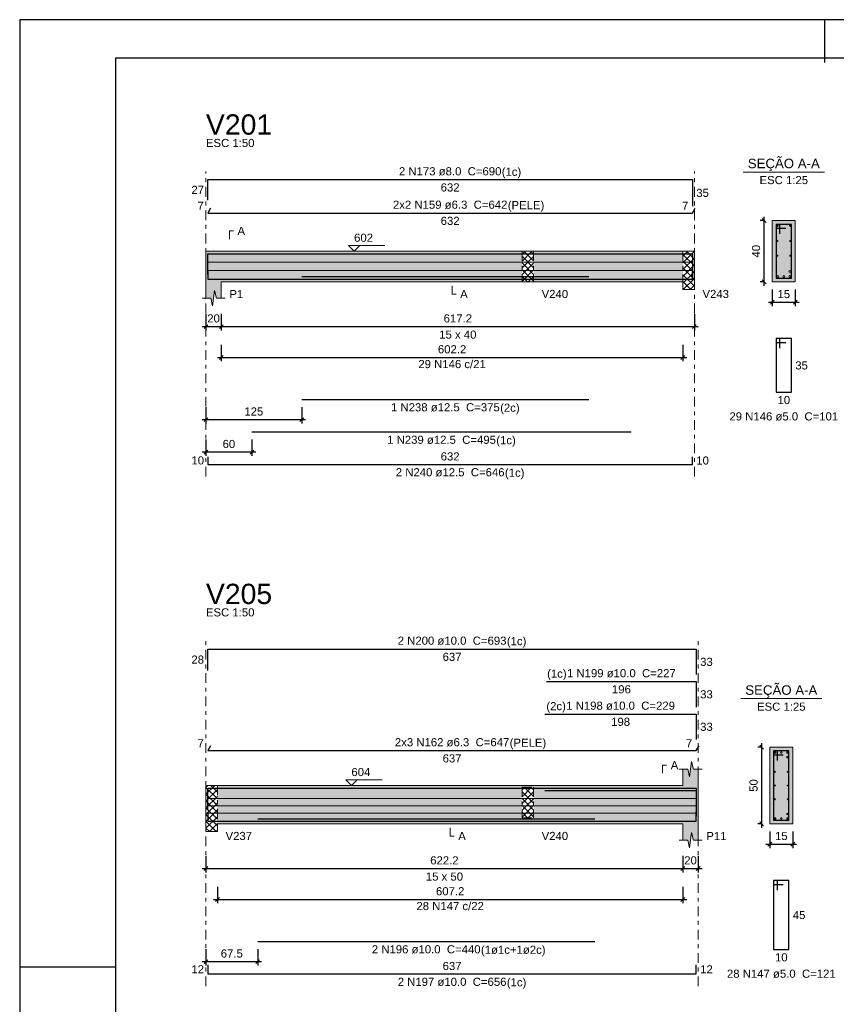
# Model space of a CAD drawing. Header units: millimetres. Extents: x 0 to 119, y 0 to 84.
# Tile 11 of 30: x 0 to 21, y 58 to 84. Entities that reach past the tile are written whole.
import ezdxf

# ---------------------------------------------------------------- set-up
doc = ezdxf.new("R2010")
doc.units = ezdxf.units.MM
doc.header["$MEASUREMENT"] = 0
doc.linetypes.add('DASHDOT', pattern=[2.54, 1.27, -0.635, 0, -0.635])
doc.linetypes.add('NULL', pattern=[0])
doc.layers.get('0').update_dxf_attribs({"lineweight": 18})
for name, color, linetype, lineweight in [('Descrição da armadura', 7, 'Continuous', 0), ('DT-Arm complementar', 5, 'Continuous', 5), ('DT-Barras na forma', 2, 'Continuous', 30), ('DT-Barras no corte', 5, 'Continuous', 5), ('DT-Barras rebatidas', 2, 'Continuous', 30), ('DT-Cotas', 9, 'Continuous', 5), ('DT-Forma', 5, 'Continuous', 5), ('DT-Hachura forma vigas', 254, 'Continuous', 5), ('DT-Hachura intersecção vigas', 9, 'Continuous', 5), ('DT-Hachura seção vigas', 254, 'Continuous', 5), ('DT-Pontilhado', 9, 'DASHDOT', 5), ('DT-Textos', 7, 'Continuous', 5), ('DT-Título', 3, 'Continuous', 20), ('Textos armaduras', 7, 'Continuous', 0)]:
    doc.layers.add(name, color=color, linetype=linetype, lineweight=lineweight)
doc.layers.add('SEDUC_MARF', color=1, linetype='Continuous')
doc.layers.add('SEDUC_MARGG', color=7, linetype='Continuous')
doc.styles.add('Arial', font='txt')
doc.dimstyles.new('UM_25.000000', dxfattribs={"dimtxt": 0.18, "dimasz": 0.1, "dimexe": 0.1, "dimexo": 0.2, "dimgap": 0, "dimtad": 1, "dimtih": 1, "dimtoh": 1, "dimdec": 1, "dimlfac": 25, "dimzin": 0, "dimdsep": 46, "dimtxsty": 'Standard', "dimcen": 0.09, "dimdle": 0.1, "dimadec": 1, "dimazin": 2, "dimtfac": 1, "dimtdec": 4, "dimtofl": 0, "dimtmove": 0, "dimatfit": 3, "dimfxl": 1, "dimtolj": 1, "dimarcsym": 0})
doc.dimstyles.new('UM_50.000000', dxfattribs={"dimtxt": 0.18, "dimasz": 0.1, "dimexe": 0.1, "dimexo": 0.2, "dimgap": 0, "dimtad": 1, "dimtih": 1, "dimtoh": 1, "dimdec": 1, "dimlfac": 50, "dimzin": 0, "dimdsep": 46, "dimtxsty": 'Standard', "dimcen": 0.09, "dimdle": 0.1, "dimadec": 1, "dimazin": 2, "dimtfac": 1, "dimtdec": 4, "dimtofl": 0, "dimtmove": 0, "dimatfit": 3, "dimfxl": 1, "dimtolj": 1, "dimarcsym": 0})

# ---------------------------------------------------------------- blocks, each defined once
blk = doc.blocks.new('_Oblique')
at = {"color": 0, "linetype": 'ByBlock', "lineweight": -2}
blk.add_line((-0.5, -0.5), (0.5, 0.5), dxfattribs=at)
blk = doc.blocks.new('*D6')
at = {"layer": 'Defpoints', "color": 0}
for p in [(4.859, 76.627), (5.259, 76.627), (5.259, 76.098)]:
    blk.add_point(p, dxfattribs=at)
at = {"layer": 'DT-Cotas', "color": 0, "lineweight": -2}
for p, q in [((4.859, 76.427), (4.859, 75.998)), ((5.259, 76.427), (5.259, 75.998)), ((4.759, 76.098), (5.359, 76.098))]:
    blk.add_line(p, q, dxfattribs=at)
at = {"layer": 'DT-Cotas', "color": 0, "lineweight": -2, "xscale": 0.1, "yscale": 0.1, "zscale": 0.1, "rotation": 180}
blk.add_blockref('_Oblique', (4.859, 76.098), dxfattribs=at)
at = {"layer": 'DT-Cotas', "color": 0, "lineweight": -2, "xscale": 0.1, "yscale": 0.1, "zscale": 0.1}
blk.add_blockref('_Oblique', (5.259, 76.098), dxfattribs=at)
at = {"layer": 'DT-Cotas', "color": 7, "insert": (5.059, 76.31), "char_height": 0.2118, "attachment_point": 5, "rotation": 0.0057, "style": 'Arial'}
blk.add_mtext('\\A1;20', dxfattribs=at)
blk = doc.blocks.new('*D7')
at = {"layer": 'Defpoints', "color": 0}
for p in [(5.259, 76.627), (17.603, 76.627), (17.603, 76.098)]:
    blk.add_point(p, dxfattribs=at)
at = {"layer": 'DT-Cotas', "color": 0, "lineweight": -2}
for p, q in [((5.259, 76.427), (5.259, 75.998)), ((17.603, 76.427), (17.603, 75.998)), ((5.159, 76.098), (17.703, 76.098))]:
    blk.add_line(p, q, dxfattribs=at)
at = {"layer": 'DT-Cotas', "color": 0, "lineweight": -2, "xscale": 0.1, "yscale": 0.1, "zscale": 0.1, "rotation": 180}
blk.add_blockref('_Oblique', (5.259, 76.098), dxfattribs=at)
at = {"layer": 'DT-Cotas', "color": 0, "lineweight": -2, "xscale": 0.1, "yscale": 0.1, "zscale": 0.1}
blk.add_blockref('_Oblique', (17.603, 76.098), dxfattribs=at)
at = {"layer": 'DT-Cotas', "color": 7, "insert": (11.431, 76.31), "char_height": 0.2118, "attachment_point": 5, "rotation": 0.0057, "style": 'Arial'}
blk.add_mtext('\\A1;617.2', dxfattribs=at)
blk = doc.blocks.new('*D8')
at = {"layer": 'Defpoints', "color": 0}
for p in [(4.859, 74.201), (7.359, 74.201), (4.859, 73.671)]:
    blk.add_point(p, dxfattribs=at)
at = {"layer": 'DT-Cotas', "color": 0, "lineweight": -2}
for p, q in [((4.859, 74.001), (4.859, 73.571)), ((7.359, 74.001), (7.359, 73.571)), ((7.459, 73.671), (4.759, 73.671))]:
    blk.add_line(p, q, dxfattribs=at)
at = {"layer": 'DT-Cotas', "color": 0, "lineweight": -2, "xscale": 0.1, "yscale": 0.1, "zscale": 0.1, "rotation": 180}
blk.add_blockref('_Oblique', (4.859, 73.671), dxfattribs=at)
at = {"layer": 'DT-Cotas', "color": 0, "lineweight": -2, "xscale": 0.1, "yscale": 0.1, "zscale": 0.1}
blk.add_blockref('_Oblique', (7.359, 73.671), dxfattribs=at)
at = {"layer": 'DT-Cotas', "color": 7, "insert": (6.109, 73.883), "char_height": 0.2118, "attachment_point": 5, "rotation": 0.0057, "style": 'Arial'}
blk.add_mtext('\\A1;125', dxfattribs=at)
blk = doc.blocks.new('*D9')
at = {"layer": 'Defpoints', "color": 0}
for p in [(4.859, 73.353), (6.059, 73.353), (4.859, 72.824)]:
    blk.add_point(p, dxfattribs=at)
at = {"layer": 'DT-Cotas', "color": 0, "lineweight": -2}
for p, q in [((4.859, 73.153), (4.859, 72.724)), ((6.059, 73.153), (6.059, 72.724)), ((6.159, 72.824), (4.759, 72.824))]:
    blk.add_line(p, q, dxfattribs=at)
at = {"layer": 'DT-Cotas', "color": 0, "lineweight": -2, "xscale": 0.1, "yscale": 0.1, "zscale": 0.1, "rotation": 180}
blk.add_blockref('_Oblique', (4.859, 72.824), dxfattribs=at)
at = {"layer": 'DT-Cotas', "color": 0, "lineweight": -2, "xscale": 0.1, "yscale": 0.1, "zscale": 0.1}
blk.add_blockref('_Oblique', (6.059, 72.824), dxfattribs=at)
at = {"layer": 'DT-Cotas', "color": 7, "insert": (5.459, 73.036), "char_height": 0.2118, "attachment_point": 5, "rotation": 0.0057, "style": 'Arial'}
blk.add_mtext('\\A1;60', dxfattribs=at)
blk = doc.blocks.new('*D10')
at = {"layer": 'Defpoints', "color": 0}
for p in [(19.423, 78.863), (19.635, 78.863), (19.635, 77.263)]:
    blk.add_point(p, dxfattribs=at)
at = {"layer": 'DT-Cotas', "color": 0, "lineweight": -2}
for p, q in [((19.435, 78.863), (19.323, 78.863)), ((19.423, 77.163), (19.423, 78.963)), ((19.435, 77.263), (19.323, 77.263))]:
    blk.add_line(p, q, dxfattribs=at)
at = {"layer": 'DT-Cotas', "color": 0, "lineweight": -2, "xscale": 0.1, "yscale": 0.1, "zscale": 0.1}
for p, rotation in [((19.423, 78.863), 90), ((19.423, 77.263), 270)]:
    blk.add_blockref('_Oblique', p, dxfattribs=dict(at, rotation=rotation))
at = {"layer": 'DT-Cotas', "color": 7, "insert": (19.212, 78.063), "char_height": 0.2118, "attachment_point": 5, "rotation": 90, "style": 'Arial'}
blk.add_mtext('\\A1;40', dxfattribs=at)
blk = doc.blocks.new('*D11')
at = {"layer": 'Defpoints', "color": 0}
for p in [(19.635, 77.263), (20.235, 77.263), (20.235, 76.733)]:
    blk.add_point(p, dxfattribs=at)
at = {"layer": 'DT-Cotas', "color": 0, "lineweight": -2}
for p, q in [((19.635, 77.063), (19.635, 76.633)), ((20.235, 77.063), (20.235, 76.633)), ((19.535, 76.733), (20.335, 76.733))]:
    blk.add_line(p, q, dxfattribs=at)
at = {"layer": 'DT-Cotas', "color": 0, "lineweight": -2, "xscale": 0.1, "yscale": 0.1, "zscale": 0.1, "rotation": 180}
blk.add_blockref('_Oblique', (19.635, 76.733), dxfattribs=at)
at = {"layer": 'DT-Cotas', "color": 0, "lineweight": -2, "xscale": 0.1, "yscale": 0.1, "zscale": 0.1}
blk.add_blockref('_Oblique', (20.235, 76.733), dxfattribs=at)
at = {"layer": 'DT-Cotas', "color": 7, "insert": (19.935, 76.945), "char_height": 0.2118, "attachment_point": 5, "rotation": 0.0057, "style": 'Arial'}
blk.add_mtext('\\A1;15', dxfattribs=at)
blk = doc.blocks.new('*D12')
at = {"layer": 'Defpoints', "color": 0}
for p in [(5.259, 75.823), (17.303, 75.823), (17.303, 75.293)]:
    blk.add_point(p, dxfattribs=at)
at = {"layer": 'DT-Cotas', "color": 0, "lineweight": -2}
for p, q in [((5.259, 75.623), (5.259, 75.193)), ((17.303, 75.623), (17.303, 75.193)), ((5.159, 75.293), (17.403, 75.293))]:
    blk.add_line(p, q, dxfattribs=at)
at = {"layer": 'DT-Cotas', "color": 0, "lineweight": -2, "xscale": 0.1, "yscale": 0.1, "zscale": 0.1, "rotation": 180}
blk.add_blockref('_Oblique', (5.259, 75.293), dxfattribs=at)
at = {"layer": 'DT-Cotas', "color": 0, "lineweight": -2, "xscale": 0.1, "yscale": 0.1, "zscale": 0.1}
blk.add_blockref('_Oblique', (17.303, 75.293), dxfattribs=at)
at = {"layer": 'DT-Cotas', "color": 7, "insert": (11.281, 75.505), "char_height": 0.2118, "attachment_point": 5, "rotation": 0.0057, "style": 'Arial'}
blk.add_mtext('\\A1;602.2', dxfattribs=at)
blk = doc.blocks.new('*D45')
at = {"layer": 'Defpoints', "color": 0}
for p in [(4.859, 62.496), (17.303, 62.496), (17.303, 61.967)]:
    blk.add_point(p, dxfattribs=at)
at = {"layer": 'DT-Cotas', "color": 0, "lineweight": -2}
for p, q in [((4.859, 62.296), (4.859, 61.867)), ((17.303, 62.296), (17.303, 61.867)), ((4.759, 61.967), (17.403, 61.967))]:
    blk.add_line(p, q, dxfattribs=at)
at = {"layer": 'DT-Cotas', "color": 0, "lineweight": -2, "xscale": 0.1, "yscale": 0.1, "zscale": 0.1, "rotation": 180}
blk.add_blockref('_Oblique', (4.859, 61.967), dxfattribs=at)
at = {"layer": 'DT-Cotas', "color": 0, "lineweight": -2, "xscale": 0.1, "yscale": 0.1, "zscale": 0.1}
blk.add_blockref('_Oblique', (17.303, 61.967), dxfattribs=at)
at = {"layer": 'DT-Cotas', "color": 7, "insert": (11.081, 62.179), "char_height": 0.2118, "attachment_point": 5, "rotation": 0.0057, "style": 'Arial'}
blk.add_mtext('\\A1;622.2', dxfattribs=at)
blk = doc.blocks.new('*D46')
at = {"layer": 'Defpoints', "color": 0}
for p in [(17.303, 62.496), (17.703, 62.496), (17.703, 61.967)]:
    blk.add_point(p, dxfattribs=at)
at = {"layer": 'DT-Cotas', "color": 0, "lineweight": -2}
for p, q in [((17.303, 62.296), (17.303, 61.867)), ((17.703, 62.296), (17.703, 61.867)), ((17.203, 61.967), (17.803, 61.967))]:
    blk.add_line(p, q, dxfattribs=at)
at = {"layer": 'DT-Cotas', "color": 0, "lineweight": -2, "xscale": 0.1, "yscale": 0.1, "zscale": 0.1, "rotation": 180}
blk.add_blockref('_Oblique', (17.303, 61.967), dxfattribs=at)
at = {"layer": 'DT-Cotas', "color": 0, "lineweight": -2, "xscale": 0.1, "yscale": 0.1, "zscale": 0.1}
blk.add_blockref('_Oblique', (17.703, 61.967), dxfattribs=at)
at = {"layer": 'DT-Cotas', "color": 7, "insert": (17.503, 62.179), "char_height": 0.2118, "attachment_point": 5, "rotation": 0.0057, "style": 'Arial'}
blk.add_mtext('\\A1;20', dxfattribs=at)
blk = doc.blocks.new('*D47')
at = {"layer": 'Defpoints', "color": 0}
for p in [(4.859, 60.067), (6.209, 60.067), (4.859, 59.538)]:
    blk.add_point(p, dxfattribs=at)
at = {"layer": 'DT-Cotas', "color": 0, "lineweight": -2}
for p, q in [((4.859, 59.867), (4.859, 59.438)), ((6.209, 59.867), (6.209, 59.438)), ((6.309, 59.538), (4.759, 59.538))]:
    blk.add_line(p, q, dxfattribs=at)
at = {"layer": 'DT-Cotas', "color": 0, "lineweight": -2, "xscale": 0.1, "yscale": 0.1, "zscale": 0.1, "rotation": 180}
blk.add_blockref('_Oblique', (4.859, 59.538), dxfattribs=at)
at = {"layer": 'DT-Cotas', "color": 0, "lineweight": -2, "xscale": 0.1, "yscale": 0.1, "zscale": 0.1}
blk.add_blockref('_Oblique', (6.209, 59.538), dxfattribs=at)
at = {"layer": 'DT-Cotas', "color": 7, "insert": (5.534, 59.75), "char_height": 0.2118, "attachment_point": 5, "rotation": 0.0057, "style": 'Arial'}
blk.add_mtext('\\A1;67.5', dxfattribs=at)
blk = doc.blocks.new('*D48')
at = {"layer": 'Defpoints', "color": 0}
for p in [(19.358, 65.132), (19.57, 65.132), (19.57, 63.132)]:
    blk.add_point(p, dxfattribs=at)
at = {"layer": 'DT-Cotas', "color": 0, "lineweight": -2}
for p, q in [((19.358, 63.032), (19.358, 65.232)), ((19.37, 65.132), (19.258, 65.132)), ((19.37, 63.132), (19.258, 63.132))]:
    blk.add_line(p, q, dxfattribs=at)
at = {"layer": 'DT-Cotas', "color": 0, "lineweight": -2, "xscale": 0.1, "yscale": 0.1, "zscale": 0.1}
for p, rotation in [((19.358, 65.132), 90), ((19.358, 63.132), 270)]:
    blk.add_blockref('_Oblique', p, dxfattribs=dict(at, rotation=rotation))
at = {"layer": 'DT-Cotas', "color": 7, "insert": (19.147, 64.132), "char_height": 0.2118, "attachment_point": 5, "rotation": 90, "style": 'Arial'}
blk.add_mtext('\\A1;50', dxfattribs=at)
blk = doc.blocks.new('*D49')
at = {"layer": 'Defpoints', "color": 0}
for p in [(19.57, 63.132), (20.17, 63.132), (20.17, 62.602)]:
    blk.add_point(p, dxfattribs=at)
at = {"layer": 'DT-Cotas', "color": 0, "lineweight": -2}
for p, q in [((19.57, 62.932), (19.57, 62.502)), ((20.17, 62.932), (20.17, 62.502)), ((19.47, 62.602), (20.27, 62.602))]:
    blk.add_line(p, q, dxfattribs=at)
at = {"layer": 'DT-Cotas', "color": 0, "lineweight": -2, "xscale": 0.1, "yscale": 0.1, "zscale": 0.1, "rotation": 180}
blk.add_blockref('_Oblique', (19.57, 62.602), dxfattribs=at)
at = {"layer": 'DT-Cotas', "color": 0, "lineweight": -2, "xscale": 0.1, "yscale": 0.1, "zscale": 0.1}
blk.add_blockref('_Oblique', (20.17, 62.602), dxfattribs=at)
at = {"layer": 'DT-Cotas', "color": 7, "insert": (19.87, 62.814), "char_height": 0.2118, "attachment_point": 5, "rotation": 0.0057, "style": 'Arial'}
blk.add_mtext('\\A1;15', dxfattribs=at)
blk = doc.blocks.new('*D50')
at = {"layer": 'Defpoints', "color": 0}
for p in [(5.159, 61.692), (17.303, 61.692), (17.303, 61.162)]:
    blk.add_point(p, dxfattribs=at)
at = {"layer": 'DT-Cotas', "color": 0, "lineweight": -2}
for p, q in [((5.159, 61.492), (5.159, 61.062)), ((17.303, 61.492), (17.303, 61.062)), ((5.059, 61.162), (17.403, 61.162))]:
    blk.add_line(p, q, dxfattribs=at)
at = {"layer": 'DT-Cotas', "color": 0, "lineweight": -2, "xscale": 0.1, "yscale": 0.1, "zscale": 0.1, "rotation": 180}
blk.add_blockref('_Oblique', (5.159, 61.162), dxfattribs=at)
at = {"layer": 'DT-Cotas', "color": 0, "lineweight": -2, "xscale": 0.1, "yscale": 0.1, "zscale": 0.1}
blk.add_blockref('_Oblique', (17.303, 61.162), dxfattribs=at)
at = {"layer": 'DT-Cotas', "color": 7, "insert": (11.231, 61.374), "char_height": 0.2118, "attachment_point": 5, "rotation": 0.0057, "style": 'Arial'}
blk.add_mtext('\\A1;607.2', dxfattribs=at)

msp = doc.modelspace()

# ---------------------------------------------------------------- hatches: boundary and pattern name
at = {"layer": 'DT-Hachura forma vigas', "linetype": 'Continuous'}
for points in [[(5.2593, 77.2628), (13.1061, 77.2628), (13.1061, 78.0628), (5.2593, 78.0628), (4.8593, 78.0628), (4.8593, 77.2628), (4.8593, 76.8392), (4.9843, 76.8392), (5.0343, 76.6392), (5.0843, 77.0392), (5.1343, 76.8392), (5.2593, 76.8392), (5.2593, 77.2628)], [(13.4061, 77.2628), (17.3027, 77.2628), (17.3027, 78.0628), (13.4061, 78.0628), (13.4061, 77.2628)]]:
    msp.add_hatch(color=254, dxfattribs=at).paths.add_polyline_path(points)
h = msp.add_hatch(color=254, dxfattribs=at)
h.paths.add_polyline_path([(17.7027, 62.7083), (17.7027, 63.1319), (17.7027, 64.1319), (17.7027, 64.5555), (17.5777, 64.5555), (17.5277, 64.7555), (17.4777, 64.3555), (17.4277, 64.5555), (17.3027, 64.5555), (17.3027, 64.1319), (13.4061, 64.1319), (13.1061, 64.1319), (5.1593, 64.1319), (5.1593, 63.1319), (13.1061, 63.1319), (13.4061, 63.1319), (17.3027, 63.1319), (17.3027, 62.7083), (17.4277, 62.7083), (17.4777, 62.5083), (17.5277, 62.9083), (17.5777, 62.7083), (17.7027, 62.7083)])
h.paths.add_polyline_path([(13.4061, 64.0919), (13.1061, 64.0919), (13.1061, 63.2919), (13.4061, 63.2919), (13.4061, 64.0919)], flags=0)
at = {"layer": 'DT-Hachura intersecção vigas', "linetype": 'Continuous'}
h = msp.add_hatch(dxfattribs=at)
h.set_pattern_fill('ANSI37', color=9, style=0)
h.paths.add_polyline_path([(13.1061, 77.2628), (13.4061, 77.2628), (13.4061, 78.0628), (13.1061, 78.0628), (13.1061, 77.2628)])
h = msp.add_hatch(dxfattribs=at)
h.set_pattern_fill('ANSI37', color=9, style=0)
h.paths.add_polyline_path([(17.6027, 77.0628), (17.6027, 77.2628), (17.6027, 78.0628), (17.3027, 78.0628), (17.3027, 77.2628), (17.3027, 77.0628), (17.6027, 77.0628)])
h = msp.add_hatch(dxfattribs=at)
h.set_pattern_fill('ANSI37', color=9, style=0)
h.paths.add_polyline_path([(5.1593, 62.9319), (5.1593, 63.1319), (5.1593, 64.1319), (4.8593, 64.1319), (4.8593, 63.1319), (4.8593, 62.9319), (5.1593, 62.9319)])
h = msp.add_hatch(dxfattribs=at)
h.set_pattern_fill('ANSI37', color=9, style=0)
h.paths.add_polyline_path([(13.1061, 63.2919), (13.4061, 63.2919), (13.4061, 64.0919), (13.1061, 64.0919), (13.1061, 63.2919)])
at = {"layer": 'DT-Hachura seção vigas', "linetype": 'Continuous'}
for points in [[(19.6353, 77.2628), (19.6353, 77.2628), (20.2353, 77.2628), (20.2353, 78.8628), (19.6353, 78.8628), (19.6353, 77.2628)], [(19.5703, 63.1319), (19.5703, 63.1319), (20.1703, 63.1319), (20.1703, 65.1319), (19.5703, 65.1319), (19.5703, 63.1319)]]:
    msp.add_hatch(color=254, dxfattribs=at).paths.add_polyline_path(points)

# ---------------------------------------------------------------- linework, layer by layer
at = {"layer": 'DT-Arm complementar'}
for p, q in [((4.9093, 77.7738), (17.5527, 77.7738)), ((4.9093, 77.5608), (17.5527, 77.5608)), ((4.9093, 63.7969), (17.6527, 63.7969)), ((4.9093, 63.6019), (17.6527, 63.6019)), ((4.9093, 63.4069), (17.6527, 63.4069))]:
    msp.add_line(p, q, dxfattribs=at)
at = {"layer": 'DT-Barras na forma'}
for p, q in [((19.8353, 78.7628), (19.7353, 78.7628)), ((19.7353, 78.7628), (19.7353, 77.3628)), ((20.1353, 78.7628), (19.7353, 78.7628)), ((19.7353, 78.7628), (19.7353, 78.6628)), ((19.7353, 78.6628), (19.9853, 78.6628)), ((19.8353, 78.5128), (19.8353, 78.7628)), ((20.1353, 77.3628), (20.1353, 78.7628)), ((19.7353, 77.3628), (20.1353, 77.3628)), ((19.7703, 65.0319), (19.6703, 65.0319)), ((19.6703, 65.0319), (19.6703, 63.2319)), ((20.0703, 65.0319), (19.6703, 65.0319)), ((19.6703, 65.0319), (19.6703, 64.9319)), ((19.7703, 64.7819), (19.7703, 65.0319)), ((20.0703, 63.2319), (20.0703, 65.0319)), ((19.6703, 64.9319), (19.9203, 64.9319)), ((19.6703, 63.2319), (20.0703, 63.2319))]:
    msp.add_line(p, q, dxfattribs=at)
for points in [[(4.9093, 77.4611), (4.9093, 77.9948), (17.5527, 77.9948), (17.5527, 77.3048)], [(4.9093, 77.5353), (4.9093, 77.3353), (17.5527, 77.3353), (17.5527, 77.5353)], [(6.0593, 77.3353), (15.9527, 77.3353)], [(7.3593, 77.4003), (14.8527, 77.4003)], [(4.9093, 63.5057), (4.9093, 64.0619), (17.6527, 64.0619), (17.6527, 63.3947)], [(13.7027, 64.0019), (17.6527, 64.0019), (17.6527, 63.3347)], [(13.7427, 64.0619), (17.6527, 64.0619), (17.6527, 63.3947)], [(4.9093, 63.4419), (4.9093, 63.2019), (17.6527, 63.2019), (17.6527, 63.4419)], [(6.2093, 63.2619), (15.0027, 63.2619)], [(6.2093, 63.2019), (15.0027, 63.2019)]]:
    msp.add_lwpolyline(points, dxfattribs=at)
at = {"layer": 'DT-Barras no corte'}
for centre, radius in [((19.7713, 78.7268), 0.016), ((20.0993, 78.7268), 0.016), ((19.7679, 78.3282), 0.0126), ((20.1027, 78.3282), 0.0126), ((19.7679, 77.9455), 0.0126), ((20.1027, 77.9455), 0.0126), ((20.0903, 77.5378), 0.025), ((19.7803, 77.4078), 0.025), ((19.9353, 77.4078), 0.025), ((20.0903, 77.4078), 0.025), ((19.7103, 64.9919), 0.02), ((19.8703, 64.9919), 0.02), ((20.0303, 64.9919), 0.02), ((20.0303, 64.8719), 0.02), ((19.7029, 64.4919), 0.0126), ((20.0377, 64.4919), 0.0126), ((19.7029, 64.1319), 0.0126), ((20.0377, 64.1319), 0.0126), ((19.7029, 63.7719), 0.0126), ((20.0377, 63.7719), 0.0126), ((19.7103, 63.2719), 0.02), ((19.8703, 63.2719), 0.02), ((20.0303, 63.3919), 0.02), ((20.0303, 63.2719), 0.02)]:
    msp.add_circle(centre, radius, dxfattribs=at)
at = {"layer": 'DT-Barras rebatidas'}
for points in [[(4.9093, 79.3955), (4.9093, 79.9293), (17.5527, 79.9293), (17.5527, 79.2393)], [(4.9817, 79.1838), (4.9093, 79.0583), (17.5527, 79.0583), (17.6251, 79.1838)], [(19.8353, 75.5361), (19.8353, 75.7861), (19.7353, 75.7861), (19.7353, 74.3861), (20.1353, 74.3861), (20.1353, 75.7861), (19.7353, 75.7861), (19.7353, 75.6861), (19.9853, 75.6861)], [(7.3593, 74.2007), (14.8527, 74.2007)], [(6.0593, 73.3535), (15.9527, 73.3535)], [(4.9093, 72.7063), (4.9093, 72.5063), (17.5527, 72.5063), (17.5527, 72.7063)], [(4.9093, 67.1346), (4.9093, 67.6907), (17.6527, 67.6907), (17.6527, 67.0235)], [(13.7427, 66.8435), (17.6527, 66.8435), (17.6527, 66.1763)], [(13.7027, 65.9963), (17.6527, 65.9963), (17.6527, 65.3291)], [(4.9817, 65.1681), (4.9093, 65.0426), (17.6527, 65.0426), (17.7251, 65.1681)], [(19.7703, 61.4052), (19.7703, 61.6552), (19.6703, 61.6552), (19.6703, 59.8552), (20.0703, 59.8552), (20.0703, 61.6552), (19.6703, 61.6552), (19.6703, 61.5552), (19.9203, 61.5552)], [(6.2093, 60.0672), (15.0027, 60.0672)], [(4.9093, 59.46), (4.9093, 59.22), (17.6527, 59.22), (17.6527, 59.46)]]:
    msp.add_lwpolyline(points, dxfattribs=at)
at = {"layer": 'DT-Forma'}
for p, q in [((20.2353, 78.8628), (19.6353, 78.8628)), ((19.6353, 78.8628), (19.6353, 77.2628)), ((20.2353, 77.2628), (20.2353, 78.8628)), ((4.8593, 78.0628), (5.2593, 78.0628)), ((5.2593, 78.0628), (13.1061, 78.0628)), ((13.1061, 78.0628), (13.4061, 78.0628)), ((13.4061, 78.0628), (17.3027, 78.0628)), ((17.3027, 78.0628), (17.6027, 78.0628)), ((4.8593, 77.2628), (4.8593, 76.8392)), ((5.0343, 76.6392), (5.0843, 77.0392)), ((5.0843, 77.0392), (5.1343, 76.8392)), ((5.2593, 76.8392), (5.2593, 77.2628)), ((5.2593, 77.2628), (13.1061, 77.2628)), ((13.1061, 77.2628), (13.4061, 77.2628)), ((13.4061, 77.2628), (17.3027, 77.2628)), ((17.3027, 77.2628), (17.3027, 77.0628)), ((17.3027, 77.0628), (17.6027, 77.0628)), ((17.6027, 77.0628), (17.6027, 77.2628)), ((19.6353, 77.2628), (20.2353, 77.2628)), ((4.7593, 76.8392), (4.9843, 76.8392)), ((4.9843, 76.8392), (5.0343, 76.6392)), ((5.1343, 76.8392), (5.3593, 76.8392)), ((20.1703, 65.1319), (19.5703, 65.1319)), ((19.5703, 65.1319), (19.5703, 63.1319)), ((20.1703, 63.1319), (20.1703, 65.1319)), ((17.4777, 64.3555), (17.5277, 64.7555)), ((17.5277, 64.7555), (17.5777, 64.5555)), ((17.2027, 64.5555), (17.4277, 64.5555)), ((17.3027, 64.1319), (17.3027, 64.5555)), ((17.4277, 64.5555), (17.4777, 64.3555)), ((17.5777, 64.5555), (17.8027, 64.5555)), ((17.7027, 64.5555), (17.7027, 64.1319)), ((4.8593, 64.1319), (5.1593, 64.1319)), ((5.1593, 64.1319), (13.1061, 64.1319)), ((13.1061, 64.1319), (13.4061, 64.1319)), ((13.4061, 64.1319), (17.3027, 64.1319)), ((4.8593, 63.1319), (4.8593, 62.9319)), ((4.8593, 62.9319), (5.1593, 62.9319)), ((5.1593, 62.9319), (5.1593, 63.1319)), ((5.1593, 63.1319), (13.1061, 63.1319)), ((13.1061, 63.1319), (13.4061, 63.1319)), ((13.4061, 63.1319), (17.3027, 63.1319)), ((17.3027, 63.1319), (17.3027, 62.7083)), ((17.4777, 62.5083), (17.5277, 62.9083)), ((17.5277, 62.9083), (17.5777, 62.7083)), ((17.7027, 62.7083), (17.7027, 63.1319)), ((19.5703, 63.1319), (20.1703, 63.1319)), ((17.2027, 62.7083), (17.4277, 62.7083)), ((17.4277, 62.7083), (17.4777, 62.5083)), ((17.5777, 62.7083), (17.8027, 62.7083))]:
    msp.add_line(p, q, dxfattribs=at)
at = {"layer": 'DT-Forma', "linetype": 'Continuous'}
for p, q in [((4.8593, 77.2628), (4.8593, 78.0628)), ((17.6027, 78.0628), (17.6027, 77.2628)), ((4.8593, 63.1319), (4.8593, 64.1319)), ((17.7027, 64.1319), (17.7027, 63.1319))]:
    msp.add_line(p, q, dxfattribs=at)
at = {"layer": 'DT-Pontilhado', "ltscale": 0.2}
for p, q in [((4.8593, 72.1886), (4.8593, 80.1411)), ((17.6027, 72.1886), (17.6027, 80.1411)), ((13.1061, 78.0628), (13.1061, 77.2628)), ((13.4061, 78.0628), (13.4061, 77.2628)), ((17.3027, 78.0628), (17.3027, 77.2628)), ((4.8593, 58.9023), (4.8593, 67.9025)), ((4.8593, 58.9023), (4.8593, 67.9025)), ((17.7027, 58.9023), (17.7027, 67.9025)), ((5.1593, 64.1319), (5.1593, 63.1319)), ((13.1061, 64.0919), (13.1061, 63.2919)), ((13.1061, 64.0919), (13.4061, 64.0919)), ((13.4061, 64.0919), (13.4061, 63.2919)), ((13.1061, 63.2919), (13.4061, 63.2919))]:
    msp.add_line(p, q, dxfattribs=at)
at = {"layer": 'DT-Textos'}
for p, q in [((18.8763, 80.1277), (20.9943, 80.1277)), ((18.8113, 66.3968), (20.9293, 66.3968))]:
    msp.add_line(p, q, dxfattribs=at)
for points in [[(5.4711, 78.3805), (5.4711, 78.5923), (5.577, 78.5923)], [(8.8723, 78.2111), (8.7241, 78.0628), (8.5758, 78.2111), (9.5289, 78.2111)], [(11.281, 77.1569), (11.281, 76.9451), (11.3869, 76.9451)], [(16.7732, 64.4496), (16.7732, 64.6614), (16.8791, 64.6614)], [(8.8023, 64.2801), (8.6541, 64.1319), (8.5058, 64.2801), (9.4589, 64.2801)], [(11.231, 63.026), (11.231, 62.8142), (11.3369, 62.8142)]]:
    msp.add_lwpolyline(points, dxfattribs=at)
at = {"layer": 'SEDUC_MARF'}
for p, q in [((21.0015, 84.1), (21.0015, 82.9804)), ((0, 59.4), (2.5, 59.4))]:
    msp.add_line(p, q, dxfattribs=at)
msp.add_lwpolyline([(118.9, 84.1), (0, 84.1), (0, 0), (118.9, 0)], close=True, dxfattribs=at)
at = {"layer": 'SEDUC_MARGG'}
msp.add_lwpolyline([(2.5, 1), (117.9, 1), (117.9, 83.1), (2.5, 83.1), (2.5, 1)], dxfattribs=at)

# ---------------------------------------------------------------- texts
at = {"layer": 'Descrição da armadura', "linetype": 'NULL', "char_height": 0.2118, "attachment_point": 8, "line_spacing_factor": 0.9, "style": 'Arial'}
for s, insert, width in [('2 N173 ø8.0  C=690', (11.2314, 80.0356), 5.239541), ('2x2 N159 ø6.3  C=642', (11.2314, 79.1646), 5.852109), ('29 N146 c/21', (11.281, 75.0114), 3.450264), ('1 N238 ø12.5  C=375', (11.1064, 73.8826), 5.562109), ('29 N146 ø5.0  C=101', (19.9354, 73.6446), 5.562109), ('1 N239 ø12.5  C=495', (11.0064, 73.0356), 5.562109), ('2 N240 ø12.5  C=646', (11.2314, 72.1886), 5.562109), ('2 N200 ø10.0  C=693', (11.2814, 67.797), 5.562109), ('1 N199 ø10.0  C=227', (15.6974, 66.949), 5.562109), ('1 N198 ø10.0  C=229', (15.6774, 66.102), 5.562109), ('2x3 N162 ø6.3  C=647', (11.2814, 65.149), 5.852109), ('28 N147 c/22', (11.231, 60.8804), 3.450264), ('2 N196 ø10.0  C=440', (10.6064, 59.75), 5.562109), ('28 N147 ø5.0  C=121', (19.8704, 59.114), 5.562109), ('2 N197 ø10.0  C=656', (11.2814, 58.902), 5.562109)]:
    msp.add_mtext(s, dxfattribs=dict(at, insert=insert, width=width))
at = {"layer": 'DT-Textos', "linetype": 'NULL', "line_spacing_factor": 0.798, "style": 'Arial'}
for s, insert, char_height, width, attachment_point in [('ESC 1:50', (4.8594, 80.7766), 0.2118, 2.482559, 7), ('SEÇÃO A-A', (19.9354, 80.1517), 0.2471, 3.812061, 8), ('(1c)', (12.5764, 79.9657), 0.2118, 0.998857, 7), ('ESC 1:25', (19.9354, 79.8096), 0.2118, 2.482559, 8), ('(PELE)', (12.7334, 79.0947), 0.2118, 1.869424, 7), ('A', (5.6824, 78.4866), 0.2118, 0.386855, 7), ('602', (8.7244, 78.3066), 0.2118, 0.967705, 7), ('P1', (5.4714, 76.8396), 0.2118, 0.709424, 7), ('A', (11.4924, 76.8396), 0.2118, 0.386855, 7), ('V240', (13.6174, 76.8396), 0.2118, 1.354561, 7), ('V243', (17.8144, 76.8396), 0.2118, 1.354561, 7), ('15 x 40', (11.4314, 75.7806), 0.2118, 1.902559, 8), ('(2c)', (12.5344, 73.8127), 0.2118, 0.998857, 7), ('(1c)', (12.4344, 72.9657), 0.2118, 0.998857, 7), ('(1c)', (12.6594, 72.1187), 0.2118, 0.998857, 7), ('ESC 1:50', (4.8594, 68.538), 0.2118, 2.482559, 7), ('(1c)', (12.7094, 67.7271), 0.2118, 0.998857, 7), ('(1c)', (14.2694, 66.8791), 0.2118, 0.998857, 9), ('SEÇÃO A-A', (19.8704, 66.4211), 0.2471, 3.812061, 8), ('(2c)', (14.2494, 66.0321), 0.2118, 0.998857, 9), ('ESC 1:25', (19.8704, 66.079), 0.2118, 2.482559, 8), ('(PELE)', (12.7834, 65.0791), 0.2118, 1.869424, 7), ('A', (16.9854, 64.555), 0.2118, 0.386855, 7), ('604', (8.6544, 64.375), 0.2118, 0.967705, 7), ('V237', (5.3714, 62.708), 0.2118, 1.354561, 7), ('A', (11.4424, 62.708), 0.2118, 0.386855, 7), ('V240', (13.6174, 62.708), 0.2118, 1.354561, 7), ('P11', (17.9144, 62.708), 0.2118, 1.031992, 7), ('15 x 50', (11.0814, 61.649), 0.2118, 1.902559, 8), ('(1ø1c+1ø2c)', (12.0344, 59.6801), 0.2118, 3.303848, 7), ('(1c)', (12.7094, 58.8321), 0.2118, 0.998857, 7)]:
    msp.add_mtext(s, dxfattribs=dict(at, insert=insert, char_height=char_height, width=width, attachment_point=attachment_point))
at = {"layer": 'DT-Título', "linetype": 'NULL', "char_height": 0.5295, "width": 3.456465, "attachment_point": 7, "line_spacing_factor": 0.798, "style": 'Arial'}
for s, insert in [('V201', (4.8594, 81.0944)), ('V205', (4.8594, 68.8558))]:
    msp.add_mtext(s, dxfattribs=dict(at, insert=insert))
at = {"layer": 'Textos armaduras', "linetype": 'NULL', "char_height": 0.2118, "line_spacing_factor": 0.9, "style": 'Arial'}
for s, insert, width, attachment_point in [('27', (4.8093, 79.5565), 1.045137, 9), ('632', (11.231, 79.832), 1.367705, 2), ('35', (17.6527, 79.6902), 1.045137, 1), ('7', (4.8027, 79.1441), 0.722568, 9), ('7', (17.4461, 79.1441), 0.722568, 9), ('632', (11.231, 78.961), 1.367705, 2), ('35', (20.2353, 75.192), 1.045137, 1), ('10', (19.9353, 74.2888), 1.045137, 2), ('10', (4.8093, 72.5004), 1.045137, 9), ('632', (11.231, 72.6036), 1.367705, 8), ('10', (17.6527, 72.7122), 1.045137, 1), ('28', (4.8093, 67.3067), 1.045137, 9), ('637', (11.281, 67.5934), 1.367705, 2), ('33', (17.7527, 67.463), 1.045137, 1), ('196', (15.6977, 66.7462), 1.367705, 2), ('33', (17.7527, 66.6158), 1.045137, 1), ('198', (15.6777, 65.899), 1.367705, 2), ('33', (17.7527, 65.7686), 1.045137, 1), ('7', (4.8027, 65.1285), 0.722568, 9), ('7', (17.5461, 65.1285), 0.722568, 9), ('637', (11.281, 64.9453), 1.367705, 2), ('45', (20.1703, 60.8611), 1.045137, 1), ('637', (11.281, 59.3173), 1.367705, 8), ('10', (19.8703, 59.7579), 1.045137, 2), ('12', (4.8093, 59.2341), 1.045137, 9), ('12', (17.7527, 59.4459), 1.045137, 1)]:
    msp.add_mtext(s, dxfattribs=dict(at, insert=insert, width=width, attachment_point=attachment_point))

# ---------------------------------------------------------------- dimensions: what is measured, and where the dimension line sits
at = {"layer": 'DT-Cotas'}
for base, p1, p2, angle, dimstyle, override, picture, middle, dimtype, turn in [((19.4235, 78.8628), (19.6353, 77.2628), (19.6353, 78.8628), 90, 'UM_25.000000', {"dimtxt": 0.2118, "dimasz": 0.1, "dimexe": 0.1, "dimexo": 0.2, "dimtad": 1, "dimtih": 0, "dimtoh": 0, "dimdec": 1, "dimlfac": 25, "dimzin": 8, "dimtxsty": 'Arial', "dimblk": 'Oblique', "dimblk1": 'Oblique', "dimblk2": 'Oblique', "dimsah": 1, "dimdle": 0.1, "dimse1": 0, "dimse2": 0, "dimclrt": 7, "dimadec": 1, "dimazin": 3, "dimtmove": 2, "dimldrblk": 'Oblique'}, '*D10', (19.2117, 78.0628), 160, 90), ((4.8593, 73.6712), (7.3593, 74.2007), (4.8593, 74.2007), 180, 'UM_50.000000', {"dimtxt": 0.2118, "dimasz": 0.1, "dimexe": 0.1, "dimexo": 0.2, "dimtad": 1, "dimtih": 0, "dimtoh": 0, "dimdec": 1, "dimlfac": 50, "dimzin": 8, "dimtxsty": 'Arial', "dimblk": 'Oblique', "dimblk1": 'Oblique', "dimblk2": 'Oblique', "dimsah": 1, "dimdle": 0.1, "dimse1": 0, "dimse2": 0, "dimclrt": 7, "dimadec": 1, "dimazin": 3, "dimtmove": 2, "dimldrblk": 'Oblique'}, '*D8', (6.1093, 73.883), 161, 0.00573), ((4.8593, 72.824), (6.0593, 73.3535), (4.8593, 73.3535), 180, 'UM_50.000000', {"dimtxt": 0.2118, "dimasz": 0.1, "dimexe": 0.1, "dimexo": 0.2, "dimtad": 1, "dimtih": 0, "dimtoh": 0, "dimdec": 1, "dimlfac": 50, "dimzin": 8, "dimtxsty": 'Arial', "dimblk": 'Oblique', "dimblk1": 'Oblique', "dimblk2": 'Oblique', "dimsah": 1, "dimdle": 0.1, "dimse1": 0, "dimse2": 0, "dimclrt": 7, "dimadec": 1, "dimazin": 3, "dimtmove": 2, "dimldrblk": 'Oblique'}, '*D9', (5.4593, 73.0358), 161, 0.00573), ((19.3585, 65.1319), (19.5703, 63.1319), (19.5703, 65.1319), 90, 'UM_25.000000', {"dimtxt": 0.2118, "dimasz": 0.1, "dimexe": 0.1, "dimexo": 0.2, "dimtad": 1, "dimtih": 0, "dimtoh": 0, "dimdec": 1, "dimlfac": 25, "dimzin": 8, "dimtxsty": 'Arial', "dimblk": 'Oblique', "dimblk1": 'Oblique', "dimblk2": 'Oblique', "dimsah": 1, "dimdle": 0.1, "dimse1": 0, "dimse2": 0, "dimclrt": 7, "dimadec": 1, "dimazin": 3, "dimtmove": 2, "dimldrblk": 'Oblique'}, '*D48', (19.1467, 64.1319), 160, 90), ((4.8593, 59.5377), (6.2093, 60.0672), (4.8593, 60.0672), 180, 'UM_50.000000', {"dimtxt": 0.2118, "dimasz": 0.1, "dimexe": 0.1, "dimexo": 0.2, "dimtad": 1, "dimtih": 0, "dimtoh": 0, "dimdec": 1, "dimlfac": 50, "dimzin": 8, "dimtxsty": 'Arial', "dimblk": 'Oblique', "dimblk1": 'Oblique', "dimblk2": 'Oblique', "dimsah": 1, "dimdle": 0.1, "dimse1": 0, "dimse2": 0, "dimclrt": 7, "dimadec": 1, "dimazin": 3, "dimtmove": 2, "dimldrblk": 'Oblique'}, '*D47', (5.5343, 59.7495), 161, 0.00573)]:
    dim = msp.add_linear_dim(base=base, p1=p1, p2=p2, angle=angle, dimstyle=dimstyle, override=override, dxfattribs=at)
    dim.commit()
    dim.dimension.update_dxf_attribs({"geometry": picture, "text_midpoint": middle, "dimtype": dimtype, "text_rotation": turn})
for base, p1, p2, dimstyle, override, picture, middle in [((20.2353, 76.7333), (19.6353, 77.2628), (20.2353, 77.2628), 'UM_25.000000', {"dimtxt": 0.2118, "dimasz": 0.1, "dimexe": 0.1, "dimexo": 0.2, "dimtad": 1, "dimtih": 0, "dimtoh": 0, "dimdec": 1, "dimlfac": 25, "dimzin": 8, "dimtxsty": 'Arial', "dimblk": 'Oblique', "dimblk1": 'Oblique', "dimblk2": 'Oblique', "dimsah": 1, "dimdle": 0.1, "dimse1": 0, "dimse2": 0, "dimclrt": 7, "dimadec": 1, "dimazin": 3, "dimtmove": 2, "dimldrblk": 'Oblique'}, '*D11', (19.9353, 76.9451)), ((5.2593, 76.0979), (4.8593, 76.6274), (5.2593, 76.6274), 'UM_50.000000', {"dimtxt": 0.2118, "dimasz": 0.1, "dimexe": 0.1, "dimexo": 0.2, "dimtad": 1, "dimtih": 0, "dimtoh": 0, "dimdec": 1, "dimlfac": 50, "dimzin": 8, "dimtxsty": 'Arial', "dimblk": 'Oblique', "dimblk1": 'Oblique', "dimblk2": 'Oblique', "dimsah": 1, "dimdle": 0.1, "dimse1": 0, "dimse2": 0, "dimclrt": 7, "dimadec": 1, "dimazin": 3, "dimtmove": 2, "dimldrblk": 'Oblique'}, '*D6', (5.0593, 76.3097)), ((17.6027, 76.0979), (5.2593, 76.6274), (17.6027, 76.6274), 'UM_50.000000', {"dimtxt": 0.2118, "dimasz": 0.1, "dimexe": 0.1, "dimexo": 0.2, "dimtad": 1, "dimtih": 0, "dimtoh": 0, "dimdec": 1, "dimlfac": 50, "dimzin": 8, "dimtxsty": 'Arial', "dimblk": 'Oblique', "dimblk1": 'Oblique', "dimblk2": 'Oblique', "dimsah": 1, "dimdle": 0.1, "dimse1": 0, "dimse2": 0, "dimclrt": 7, "dimadec": 1, "dimazin": 3, "dimtmove": 2, "dimldrblk": 'Oblique'}, '*D7', (11.431, 76.3097)), ((17.3027, 75.2931), (5.2593, 75.8226), (17.3027, 75.8226), 'UM_50.000000', {"dimtxt": 0.2118, "dimasz": 0.1, "dimexe": 0.1, "dimexo": 0.2, "dimtad": 1, "dimtih": 0, "dimtoh": 0, "dimdec": 1, "dimlfac": 50, "dimzin": 8, "dimtxsty": 'Arial', "dimblk": 'Oblique', "dimblk1": 'Oblique', "dimblk2": 'Oblique', "dimsah": 1, "dimdle": 0.1, "dimse1": 0, "dimse2": 0, "dimclrt": 7, "dimadec": 1, "dimazin": 3, "dimtmove": 2, "dimldrblk": 'Oblique'}, '*D12', (11.281, 75.5049)), ((20.1703, 62.6024), (19.5703, 63.1319), (20.1703, 63.1319), 'UM_25.000000', {"dimtxt": 0.2118, "dimasz": 0.1, "dimexe": 0.1, "dimexo": 0.2, "dimtad": 1, "dimtih": 0, "dimtoh": 0, "dimdec": 1, "dimlfac": 25, "dimzin": 8, "dimtxsty": 'Arial', "dimblk": 'Oblique', "dimblk1": 'Oblique', "dimblk2": 'Oblique', "dimsah": 1, "dimdle": 0.1, "dimse1": 0, "dimse2": 0, "dimclrt": 7, "dimadec": 1, "dimazin": 3, "dimtmove": 2, "dimldrblk": 'Oblique'}, '*D49', (19.8703, 62.8142)), ((17.3027, 61.967), (4.8593, 62.4965), (17.3027, 62.4965), 'UM_50.000000', {"dimtxt": 0.2118, "dimasz": 0.1, "dimexe": 0.1, "dimexo": 0.2, "dimtad": 1, "dimtih": 0, "dimtoh": 0, "dimdec": 1, "dimlfac": 50, "dimzin": 8, "dimtxsty": 'Arial', "dimblk": 'Oblique', "dimblk1": 'Oblique', "dimblk2": 'Oblique', "dimsah": 1, "dimdle": 0.1, "dimse1": 0, "dimse2": 0, "dimclrt": 7, "dimadec": 1, "dimazin": 3, "dimtmove": 2, "dimldrblk": 'Oblique'}, '*D45', (11.081, 62.1788)), ((17.7027, 61.967), (17.3027, 62.4965), (17.7027, 62.4965), 'UM_50.000000', {"dimtxt": 0.2118, "dimasz": 0.1, "dimexe": 0.1, "dimexo": 0.2, "dimtad": 1, "dimtih": 0, "dimtoh": 0, "dimdec": 1, "dimlfac": 50, "dimzin": 8, "dimtxsty": 'Arial', "dimblk": 'Oblique', "dimblk1": 'Oblique', "dimblk2": 'Oblique', "dimsah": 1, "dimdle": 0.1, "dimse1": 0, "dimse2": 0, "dimclrt": 7, "dimadec": 1, "dimazin": 3, "dimtmove": 2, "dimldrblk": 'Oblique'}, '*D46', (17.5027, 62.1788)), ((17.3027, 61.1621), (5.1593, 61.6916), (17.3027, 61.6916), 'UM_50.000000', {"dimtxt": 0.2118, "dimasz": 0.1, "dimexe": 0.1, "dimexo": 0.2, "dimtad": 1, "dimtih": 0, "dimtoh": 0, "dimdec": 1, "dimlfac": 50, "dimzin": 8, "dimtxsty": 'Arial', "dimblk": 'Oblique', "dimblk1": 'Oblique', "dimblk2": 'Oblique', "dimsah": 1, "dimdle": 0.1, "dimse1": 0, "dimse2": 0, "dimclrt": 7, "dimadec": 1, "dimazin": 3, "dimtmove": 2, "dimldrblk": 'Oblique'}, '*D50', (11.231, 61.3739))]:
    dim = msp.add_linear_dim(base=base, p1=p1, p2=p2, dimstyle=dimstyle, override=override, dxfattribs=at)
    dim.commit()
    dim.dimension.update_dxf_attribs({"geometry": picture, "text_midpoint": middle, "dimtype": 160, "text_rotation": 0.00573})

doc.saveas('drawing.dxf')
